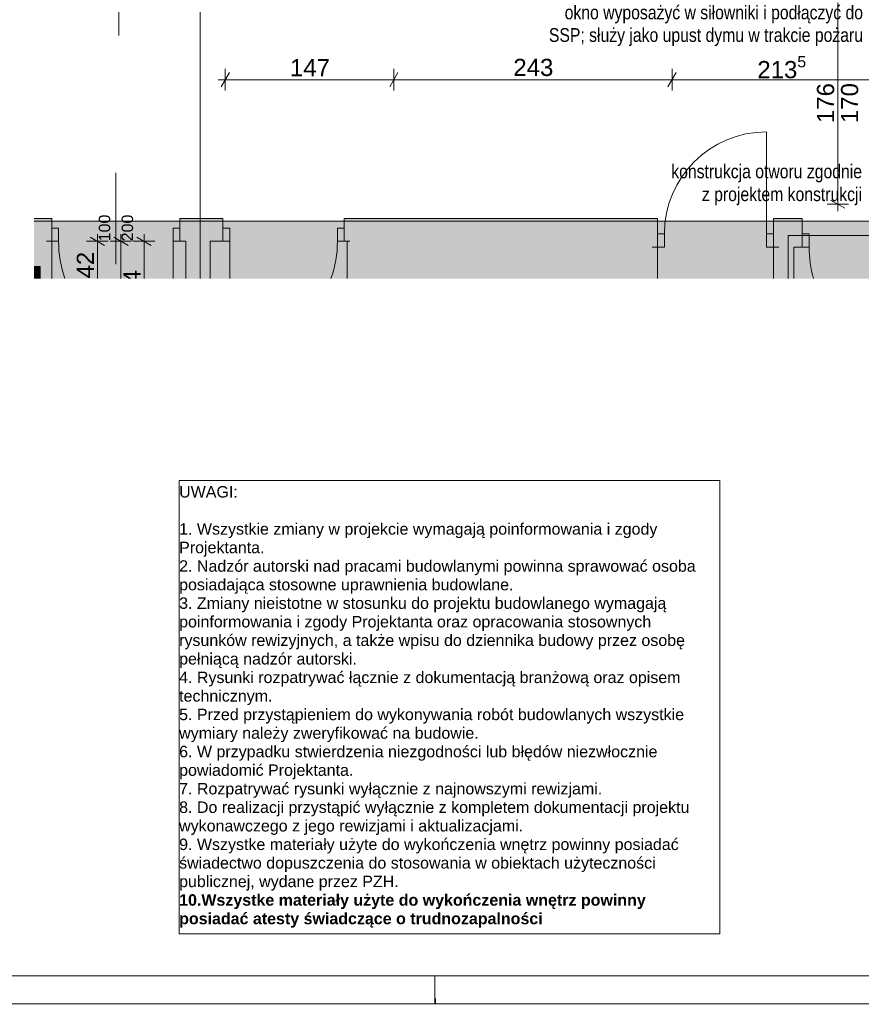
# Paper-space layout 'A-38 RZUT - PIĘTRO 8' of a CAD drawing. Header units: millimetres. Extents: x 0 to 800, y 0 to 500.
# Tile 11 of 22: x 547 to 694, y 0 to 172. Entities that reach past the tile are written whole.
import ezdxf
from ezdxf.xclip import XClip

# ---------------------------------------------------------------- set-up
doc = ezdxf.new("R2010")
doc.units = ezdxf.units.MM
doc.header["$MEASUREMENT"] = 0
doc.header["$XCLIPFRAME"] = 0
doc.linetypes.add('DASHDOTX2', pattern=[1000, 500, -250, 0, -250])
doc.linetypes.add('PRZERYWANA_DU_A', pattern=[550, 350.0000000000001, -199.9999999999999])
for name, color, linetype, lineweight in [('0_Nr_pióra__2', 8, 'Continuous', 13), ('A_Arkusz_Nr_pióra__1', 7, 'Continuous', 20), ('A_linie_Nr_pióra__1', 7, 'Continuous', 20), ('A_wymiary_Nr_pióra__1', 7, 'Continuous', 20), ('A_wymiary_Nr_pióra__2', 8, 'Continuous', 13), ('A_wyposażenie_Nr_pióra__2', 8, 'Continuous', 13), ('A_ściany_Nr_pióra__1', 7, 'Continuous', 20), ('Drzwi Archicad_Nr_pióra__1', 7, 'Continuous', 20), ('Znaczniki drzwi Archicada_Nr_pióra__1', 7, 'Continuous', 20)]:
    doc.layers.add(name, color=color, linetype=linetype, lineweight=lineweight)
for name, color, linetype, lineweight, true_color in [('A_Arkusz_Nr_pióra__237', 7, 'Continuous', 5, 0x343434), ('A_opis_Nr_pióra__8', 7, 'Continuous', 13, 0x4c4c4c), ('A_osie_Nr_pióra__16', 7, 'Continuous', 5, 0x0f0f0f)]:
    doc.layers.add(name, color=color, linetype=linetype, lineweight=lineweight, true_color=true_color)
for name, color, linetype in [('A_podrys', 7, 'Continuous'), ('A_wyposażenie', 7, 'Continuous'), ('A_ściany', 7, 'Continuous'), ('Drzwi Archicad', 7, 'Continuous')]:
    doc.layers.add(name, color=color, linetype=linetype)
doc.styles.add('STYL_AUTOMATYCZNY_1', font='arial.ttf')
doc.styles.add('STYL_AUTOMATYCZNY_2', font='ARIALN.TTF')
doc.styles.add('STYL_AUTOMATYCZNY_4', font='arial.ttf')
doc.styles.add('STYL_AUTOMATYCZNY_5', font='arial.ttf')

# ---------------------------------------------------------------- blocks, each defined once
blk = doc.blocks.new('Rysunek_2_2', base_point=(-3499.630217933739, -631.4009495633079))
at = {"linetype": 'Continuous', "lineweight": 0, "true_color": 0x484848}
blk.add_hatch(color=251, dxfattribs=at).paths.add_polyline_path([(780.1000078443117, 478.1668242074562), (549.9695840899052, 478.1668242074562), (549.9695840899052, 454.3687170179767), (742.0999989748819, 454.3687170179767), (742.0999989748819, 136.7487244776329), (549.9695840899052, 136.7487244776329), (549.9695840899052, 126.7487166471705), (780.1000078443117, 126.7487166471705)])
at = {"layer": 'A_wyposażenie', "linetype": 'Continuous', "lineweight": 0, "true_color": 0xfdfdfd}
blk.add_hatch(color=7, dxfattribs=at).paths.add_polyline_path([(551.0639998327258, 128.8492213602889), (549.9695797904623, 128.8492213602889), (549.9695797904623, 126.7487172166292), (551.0639998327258, 126.7487172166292)])
at = {"layer": 'A_ściany', "linetype": 'Continuous', "lineweight": 0, "true_color": 0x000000}
for points in [[(553.0640016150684, 137.2487161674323), (549.9695777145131, 137.2487161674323), (549.9695777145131, 126.7487206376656), (553.0640016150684, 126.7487206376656)], [(582.9639997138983, 137.2487190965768), (575.4639998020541, 137.2487186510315), (575.4639998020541, 133.2487186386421), (582.9639997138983, 133.2487186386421)], [(604.1640000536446, 137.2487189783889), (604.1640000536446, 133.2487186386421), (604.664000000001, 133.2487186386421), (604.664000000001, 137.2487189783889)], [(604.6639980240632, 126.7487188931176), (646.2639985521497, 126.7487188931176), (646.2639985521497, 137.248718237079), (604.6639980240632, 137.248718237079)], [(646.2639985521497, 126.7487188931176), (658.8639998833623, 126.7487188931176), (658.8639998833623, 137.248718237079), (646.2639985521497, 137.248718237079)], [(679.1040001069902, 137.2487186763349), (679.1040001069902, 132.2487186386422), (684.1399998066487, 132.2487186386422), (684.1399998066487, 137.2487186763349)], [(580.7639977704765, 133.2487163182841), (576.5039993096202, 133.2487163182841), (576.5039993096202, 126.7487195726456), (580.7639977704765, 126.7487195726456)], [(682.7040021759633, 132.2487202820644), (679.1039974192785, 132.2487202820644), (679.1039974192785, 126.7487176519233), (682.7040021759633, 126.7487176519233)]]:
    blk.add_hatch(color=18, dxfattribs=at).paths.add_polyline_path(points)
at = {"layer": 'Drzwi Archicad', "linetype": 'Continuous', "lineweight": 0, "true_color": 0xfdfdfd}
for points in [[(553.0640000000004, 135.5487186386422), (553.0640000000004, 133.2487186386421), (554.2640000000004, 133.2487186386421), (554.2640000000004, 135.5487186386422)], [(575.4640000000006, 133.2487186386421), (575.4640000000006, 135.5487186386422), (574.2640000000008, 135.5487186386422), (574.2640000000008, 133.2487186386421)], [(582.964, 133.2487186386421), (584.1639999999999, 133.2487186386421), (584.1639999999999, 135.5487186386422), (582.964, 135.5487186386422)], [(604.1639999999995, 135.5487186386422), (602.9639999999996, 135.5487186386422), (602.9639999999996, 133.2487186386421), (604.1639999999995, 133.2487186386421)], [(658.8639999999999, 132.2487186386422), (660.0639999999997, 132.2487186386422), (660.0639999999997, 134.5487186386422), (658.8639999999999, 134.5487186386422)], [(679.1039999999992, 134.5487186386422), (677.9039999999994, 134.5487186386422), (677.9039999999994, 132.2487186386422), (679.1039999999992, 132.2487186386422)], [(684.1399999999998, 134.5487186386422), (684.1399999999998, 132.2487186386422), (685.3399999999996, 132.2487186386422), (685.3399999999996, 134.5487186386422)]]:
    blk.add_hatch(color=7, dxfattribs=at).paths.add_polyline_path(points)
at = {"layer": '0_Nr_pióra__2', "color": 8, "linetype": 'PRZERYWANA_DU_A', "lineweight": 13, "ltscale": 2, "flags": 128}
for points in [[(549.9695795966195, 454.3687186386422), (549.969579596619, 136.7487186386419)], [(549.969579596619, 136.7487186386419), (742.0999999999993, 136.7487186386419), (742.0999999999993, 454.3687186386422), (549.9695795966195, 454.3687186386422)]]:
    blk.add_lwpolyline(points, dxfattribs=at)
at = {"layer": 'A_linie_Nr_pióra__1', "color": 7, "linetype": 'PRZERYWANA_DU_A', "lineweight": 20, "ltscale": 2}
for p, q in [((681.70399954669, 134.2487191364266), (681.70399954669, 126.7487179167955)), ((708.5399985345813, 134.2487191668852), (681.7040024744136, 134.2487206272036))]:
    blk.add_line(p, q, dxfattribs=at)
at = {"layer": 'A_osie_Nr_pióra__16', "color": 250, "linetype": 'DASHDOTX2', "lineweight": 5, "ltscale": 2, "true_color": 0x0f0f0f}
blk.add_line((578.9640029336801, 425.6646739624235), (578.9640029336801, 126.7487200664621), dxfattribs=at)
at = {"layer": 'A_wymiary_Nr_pióra__1', "color": 7, "linetype": 'Continuous', "lineweight": 20, "ltscale": 2}
for p, q in [((584.1014870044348, 162.7518575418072), (582.6581124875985, 160.2518586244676)), ((613.5414885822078, 162.7518575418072), (612.0981140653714, 160.2518586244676)), ((662.1414876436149, 162.7518575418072), (660.6981131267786, 160.2518586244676)), ((689.1086522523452, 140.4704039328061), (691.6086511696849, 139.0270294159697)), ((562.2876776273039, 132.5270290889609), (559.7876734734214, 133.9704036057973)), ((566.395436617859, 132.5270290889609), (563.8954377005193, 133.9704036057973)), ((570.4360474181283, 132.5270290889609), (567.9360485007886, 133.9704036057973))]:
    blk.add_line(p, q, dxfattribs=at)
at = {"layer": 'A_wymiary_Nr_pióra__2', "color": 8, "linetype": 'Continuous', "lineweight": 13, "ltscale": 2}
for p, q in [((690.358651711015, 139.7487192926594), (690.358651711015, 174.9487191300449)), ((583.3797971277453, 159.6268562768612), (583.3797971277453, 163.3768546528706)), ((612.8197987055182, 159.6268562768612), (612.8197987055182, 163.3768546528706)), ((661.4197977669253, 159.6268562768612), (661.4197977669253, 163.3768546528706)), ((582.1572999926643, 161.5018580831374), (583.3797971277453, 161.5018580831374)), ((583.3797971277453, 161.5018580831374), (612.8197987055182, 161.5018580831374)), ((612.8197987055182, 161.5018580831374), (661.4197977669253, 161.5018580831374)), ((661.4197977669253, 161.5018580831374), (704.1400021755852, 161.5018580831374)), ((692.2336535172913, 139.7487192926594), (688.4836499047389, 139.7487192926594)), ((690.358651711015, 138.5262169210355), (690.358651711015, 139.7487192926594)), ((561.0376781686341, 133.2487189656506), (561.0376781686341, 134.4712161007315)), ((565.1454371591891, 133.2487189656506), (565.1454371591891, 134.4712161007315)), ((569.1860479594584, 133.2487189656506), (569.1860479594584, 134.4712161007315)), ((562.9126747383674, 133.2487189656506), (559.162676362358, 133.2487189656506)), ((561.0376740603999, 126.7487206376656), (561.0376740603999, 133.2487161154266)), ((567.0204389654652, 133.2487189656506), (563.2704353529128, 133.2487189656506)), ((565.1454341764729, 126.7487159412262), (565.1454341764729, 133.2487159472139)), ((571.0610445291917, 133.2487189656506), (567.3110461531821, 133.2487189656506)), ((569.1860458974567, 126.7487195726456), (569.1860458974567, 133.2487163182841))]:
    blk.add_line(p, q, dxfattribs=at)
at = {"layer": 'A_wyposażenie_Nr_pióra__2', "color": 8, "linetype": 'Continuous', "lineweight": 13, "ltscale": 2}
blk.add_line((551.0639998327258, 128.8492213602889), (549.9695797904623, 128.5036183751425), dxfattribs=at)
at = {"layer": 'A_wyposażenie_Nr_pióra__2', "color": 8, "linetype": 'Continuous', "lineweight": 13, "ltscale": 2, "flags": 128}
blk.add_lwpolyline([(549.9695795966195, 128.8492233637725), (551.0640000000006, 128.8492233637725), (551.0640000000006, 126.7487186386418)], dxfattribs=at)
at = {"layer": 'A_ściany_Nr_pióra__1', "color": 7, "linetype": 'Continuous', "lineweight": 20, "ltscale": 2}
for p, q in [((553.0639994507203, 137.2487203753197), (552.3239973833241, 137.2487203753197)), ((553.0639994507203, 135.5487185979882), (553.0639994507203, 137.2487203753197)), ((575.4639979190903, 137.2487203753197), (576.2039999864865, 137.2487203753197)), ((575.4639979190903, 135.5487185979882), (575.4639979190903, 137.2487203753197)), ((582.9639999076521, 137.2487203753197), (582.2239978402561, 137.2487203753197)), ((582.9639999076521, 135.5487185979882), (582.9639999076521, 137.2487203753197)), ((604.1639974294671, 137.2487203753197), (604.9039994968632, 137.2487203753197)), ((604.1639974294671, 135.5487185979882), (604.1639974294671, 137.2487203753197)), ((658.863998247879, 137.2487203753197), (658.1240014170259, 137.2487203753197)), ((658.863998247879, 134.5487169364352), (658.863998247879, 137.2487203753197)), ((679.1040012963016, 137.2487203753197), (679.8439981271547, 137.2487203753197)), ((679.1040012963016, 134.5487169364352), (679.1040012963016, 137.2487203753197)), ((684.1400003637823, 137.2487203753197), (683.3999982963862, 137.2487203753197)), ((684.1400003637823, 134.5487169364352), (684.1400003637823, 137.2487203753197)), ((553.0639994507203, 133.2487189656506), (553.0639994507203, 135.5487185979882)), ((575.4639979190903, 133.2487189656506), (575.4639979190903, 135.5487185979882)), ((582.9639999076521, 133.2487189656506), (582.9639999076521, 135.5487185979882)), ((604.1639974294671, 133.2487189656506), (604.1639974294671, 135.5487185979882)), ((658.863998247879, 132.2487173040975), (658.863998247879, 134.5487169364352)), ((679.1040012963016, 132.2487173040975), (679.1040012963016, 134.5487169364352)), ((684.1400003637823, 132.2487173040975), (684.1400003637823, 134.5487169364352)), ((553.0639994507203, 133.2487189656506), (552.1239980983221, 133.2487189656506)), ((575.4639979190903, 133.2487189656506), (576.4039992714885, 133.2487189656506)), ((582.9639999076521, 133.2487189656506), (582.023998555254, 133.2487189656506)), ((604.1639974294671, 133.2487189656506), (605.1039987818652, 133.2487189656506)), ((658.863998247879, 132.2487173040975), (657.9240021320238, 132.2487173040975)), ((679.1040012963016, 132.2487173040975), (680.0439974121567, 132.2487173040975)), ((684.1400003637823, 132.2487173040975), (683.1999990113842, 132.2487173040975))]:
    blk.add_line(p, q, dxfattribs=at)
at = {"layer": 'A_ściany_Nr_pióra__1', "color": 7, "linetype": 'Continuous', "lineweight": 20, "ltscale": 2, "flags": 128}
for points in [[(553.0640000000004, 137.2487186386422), (549.9695795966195, 137.2487186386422)], [(582.9639997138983, 137.2487186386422), (575.4639997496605, 137.2487186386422)], [(604.664000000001, 137.2487186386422), (604.1640000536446, 137.2487186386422)], [(646.2639999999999, 137.2487186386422), (604.664000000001, 137.2487186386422)], [(658.8639999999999, 137.2487186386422), (646.2639999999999, 137.2487186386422)], [(684.1399998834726, 137.2487186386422), (679.1040001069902, 137.2487186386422)], [(553.0640000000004, 126.7487186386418), (553.0640000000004, 133.2487186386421)], [(575.4639997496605, 133.2487186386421), (576.5040000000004, 133.2487186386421)], [(576.5040000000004, 133.2487186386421), (576.5040000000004, 126.7487186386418)], [(580.7639999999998, 133.2487186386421), (582.9639997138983, 133.2487186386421)], [(580.7639999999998, 126.7487186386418), (580.7639999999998, 133.2487186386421)], [(604.1640000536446, 133.2487186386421), (604.664000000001, 133.2487186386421)], [(604.664000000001, 133.2487186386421), (604.664000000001, 126.7487186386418)], [(658.8639999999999, 126.7487186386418), (658.8639999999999, 132.2487186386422)], [(679.1039999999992, 132.2487186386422), (679.1039999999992, 126.7487186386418)], [(682.7039999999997, 132.2487186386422), (684.1399998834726, 132.2487186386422)], [(682.7039999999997, 126.7487186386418), (682.7039999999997, 132.2487186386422)]]:
    blk.add_lwpolyline(points, dxfattribs=at)
at = {"layer": 'Drzwi Archicad_Nr_pióra__1', "color": 7, "linetype": 'Continuous', "lineweight": 20, "ltscale": 2}
for p, q in [((677.9040003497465, 134.5487169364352), (677.9040003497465, 152.3887180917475)), ((553.0639994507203, 137.2487203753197), (552.3239973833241, 137.2487203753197)), ((553.0639994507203, 137.2487203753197), (552.3239973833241, 137.2487203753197)), ((553.0639994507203, 135.5487185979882), (553.0639994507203, 137.2487203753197)), ((553.0639994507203, 135.5487185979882), (553.0639994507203, 137.2487203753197)), ((575.4639979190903, 135.5487185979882), (575.4639979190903, 137.2487203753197)), ((575.4639979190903, 135.5487185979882), (575.4639979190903, 137.2487203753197)), ((575.4639979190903, 137.2487203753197), (576.2039999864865, 137.2487203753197)), ((575.4639979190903, 137.2487203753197), (576.2039999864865, 137.2487203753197)), ((582.9639999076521, 137.2487203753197), (582.2239978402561, 137.2487203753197)), ((582.9639999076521, 137.2487203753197), (582.2239978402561, 137.2487203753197)), ((582.9639999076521, 135.5487185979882), (582.9639999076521, 137.2487203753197)), ((582.9639999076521, 135.5487185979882), (582.9639999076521, 137.2487203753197)), ((604.1639974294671, 135.5487185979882), (604.1639974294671, 137.2487203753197)), ((604.1639974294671, 135.5487185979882), (604.1639974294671, 137.2487203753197)), ((604.1639974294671, 137.2487203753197), (604.9039994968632, 137.2487203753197)), ((604.1639974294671, 137.2487203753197), (604.9039994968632, 137.2487203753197)), ((658.863998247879, 137.2487203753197), (658.1240014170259, 137.2487203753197)), ((658.863998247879, 137.2487203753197), (658.1240014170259, 137.2487203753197)), ((658.863998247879, 134.5487169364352), (658.863998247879, 137.2487203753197)), ((658.863998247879, 134.5487169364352), (658.863998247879, 137.2487203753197)), ((679.1040012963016, 134.5487169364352), (679.1040012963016, 137.2487203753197)), ((679.1040012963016, 134.5487169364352), (679.1040012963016, 137.2487203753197)), ((679.1040012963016, 137.2487203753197), (679.8439981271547, 137.2487203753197)), ((679.1040012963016, 137.2487203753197), (679.8439981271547, 137.2487203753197)), ((684.1400003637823, 137.2487203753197), (683.3999982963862, 137.2487203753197)), ((684.1400003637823, 137.2487203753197), (683.3999982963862, 137.2487203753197)), ((684.1400003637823, 134.5487169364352), (684.1400003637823, 137.2487203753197)), ((684.1400003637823, 134.5487169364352), (684.1400003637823, 137.2487203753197)), ((553.0639994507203, 135.5487185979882), (554.2640003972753, 135.5487185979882)), ((553.0639994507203, 133.2487189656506), (553.0639994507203, 135.5487185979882)), ((553.0639994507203, 133.2487189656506), (553.0639994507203, 135.5487185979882)), ((553.0639994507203, 133.2487189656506), (553.0639994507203, 135.5487185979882)), ((554.2640003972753, 135.5487185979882), (554.2640003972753, 133.2487189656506)), ((574.2640022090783, 133.2487189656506), (574.2640022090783, 135.5487185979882)), ((574.2640022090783, 135.5487185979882), (575.4639979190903, 135.5487185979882)), ((575.4639979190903, 135.5487185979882), (575.4639979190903, 133.2487189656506)), ((575.4639979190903, 133.2487189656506), (575.4639979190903, 135.5487185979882)), ((575.4639979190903, 133.2487189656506), (575.4639979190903, 135.5487185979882)), ((584.1640008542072, 135.5487185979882), (582.9639999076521, 135.5487185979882)), ((582.9639999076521, 135.5487185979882), (582.9639999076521, 133.2487189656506)), ((582.9639999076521, 133.2487189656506), (582.9639999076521, 135.5487185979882)), ((582.9639999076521, 133.2487189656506), (582.9639999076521, 135.5487185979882)), ((584.1640008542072, 133.2487189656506), (584.1640008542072, 135.5487185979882)), ((604.1639974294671, 135.5487185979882), (602.9640017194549, 135.5487185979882)), ((602.9640017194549, 135.5487185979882), (602.9640017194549, 133.2487189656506)), ((604.1639974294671, 133.2487189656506), (604.1639974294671, 135.5487185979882)), ((604.1639974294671, 133.2487189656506), (604.1639974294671, 135.5487185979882)), ((604.1639974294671, 133.2487189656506), (604.1639974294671, 135.5487185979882)), ((660.0639991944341, 134.5487169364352), (658.863998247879, 134.5487169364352)), ((658.863998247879, 134.5487169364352), (658.863998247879, 132.2487173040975)), ((658.863998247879, 132.2487173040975), (658.863998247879, 134.5487169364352)), ((658.863998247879, 132.2487173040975), (658.863998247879, 134.5487169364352)), ((660.0639991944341, 132.2487173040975), (660.0639991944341, 134.5487169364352)), ((679.1040012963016, 134.5487169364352), (677.9040003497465, 134.5487169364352)), ((677.9040003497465, 134.5487169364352), (677.9040003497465, 132.2487173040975)), ((679.1040012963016, 132.2487173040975), (679.1040012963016, 134.5487169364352)), ((679.1040012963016, 132.2487173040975), (679.1040012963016, 134.5487169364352)), ((679.1040012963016, 132.2487173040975), (679.1040012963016, 134.5487169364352)), ((684.1400003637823, 134.5487169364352), (685.3400013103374, 134.5487169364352)), ((684.1400003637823, 132.2487173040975), (684.1400003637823, 134.5487169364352)), ((684.1400003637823, 132.2487173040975), (684.1400003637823, 134.5487169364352)), ((684.1400003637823, 132.2487173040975), (684.1400003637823, 134.5487169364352)), ((685.3400013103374, 134.5487169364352), (685.3400013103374, 132.2487173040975)), ((553.0639994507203, 133.2487189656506), (552.1239980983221, 133.2487189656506)), ((553.0639994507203, 133.2487189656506), (552.1239980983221, 133.2487189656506)), ((554.2640003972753, 133.2487189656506), (553.0639994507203, 133.2487189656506)), ((574.2640010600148, 133.2487204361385), (574.2640010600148, 126.7487171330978)), ((575.4639979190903, 133.2487189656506), (574.2640022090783, 133.2487189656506)), ((575.4639979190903, 133.2487189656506), (576.4039992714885, 133.2487189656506)), ((575.4639979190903, 133.2487189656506), (576.4039992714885, 133.2487189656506)), ((582.9639999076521, 133.2487189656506), (582.023998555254, 133.2487189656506)), ((582.9639999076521, 133.2487189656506), (582.023998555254, 133.2487189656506)), ((582.9639999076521, 133.2487189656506), (584.1640008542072, 133.2487189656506)), ((584.1640024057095, 133.2487178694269), (584.1640024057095, 126.7487188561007)), ((602.9640017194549, 133.2487189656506), (604.1639974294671, 133.2487189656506)), ((604.1639974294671, 133.2487189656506), (605.1039987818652, 133.2487189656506)), ((604.1639974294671, 133.2487189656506), (605.1039987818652, 133.2487189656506)), ((658.863998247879, 132.2487173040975), (657.9240021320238, 132.2487173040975)), ((658.863998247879, 132.2487173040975), (657.9240021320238, 132.2487173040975)), ((658.863998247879, 132.2487173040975), (660.0639991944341, 132.2487173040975)), ((677.9040003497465, 132.2487173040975), (679.1040012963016, 132.2487173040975)), ((679.1040012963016, 132.2487173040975), (680.0439974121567, 132.2487173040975)), ((679.1040012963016, 132.2487173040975), (680.0439974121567, 132.2487173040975)), ((684.1400003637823, 132.2487173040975), (683.1999990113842, 132.2487173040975)), ((684.1400003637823, 132.2487173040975), (683.1999990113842, 132.2487173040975)), ((685.3400013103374, 132.2487173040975), (684.1400003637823, 132.2487173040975))]:
    blk.add_line(p, q, dxfattribs=at)
for centre, radius, start, end in [((677.9039999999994, 134.5487186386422), 17.83999999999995, 90, 180), ((574.2640000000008, 133.2487186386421), 20, 180, 198.9655749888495), ((584.1639999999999, 133.2487186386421), 18.79999999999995, 339.7727395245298, 0), ((705.34, 132.2487186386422), 20, 180, 195.9620141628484)]:
    blk.add_arc(centre, radius, start, end, dxfattribs=at)
at = {"layer": 'Znaczniki drzwi Archicada_Nr_pióra__1', "color": 7, "linetype": 'Continuous', "lineweight": 20, "ltscale": 2}
for p, q in [((564.7997991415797, 185.4487208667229), (564.7997991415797, 169.2487211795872)), ((564.2640013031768, 129.2487175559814), (564.2640013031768, 145.2487179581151))]:
    blk.add_line(p, q, dxfattribs=at)
at = {"layer": 'A_opis_Nr_pióra__8', "color": 251, "linetype": 'Continuous', "lineweight": 13, "true_color": 0x4c4c4c, "char_height": 2.4, "attachment_point": 6, "style": 'STYL_AUTOMATYCZNY_2'}
for s, insert, width, line_spacing_factor in [('\\A1;{\\pqr;\\fArial Narrow|b0|i0|c238|p0;\\W1.000000;okno wyposażyć w siłowniki i podłączyć do SSP; służy jako upust dymu w trakcie pożaru}', (694.7603793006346, 170.9180420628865), 55.34925574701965, 0.9863846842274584), ('\\A1;{\\pqr;\\fArial Narrow|b0|i0|c238|p0;\\W1.000000;konstrukcja otworu zgodnie z projektem konstrukcji}', (694.5872240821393, 143.1156275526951), 33.90903037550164, 0.9968368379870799)]:
    blk.add_mtext(s, dxfattribs=dict(at, insert=insert, width=width, line_spacing_factor=line_spacing_factor))
at = {"layer": 'A_wymiary_Nr_pióra__1', "color": 7, "linetype": 'Continuous', "lineweight": 20, "insert": (676.3043646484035, 160.8844590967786), "char_height": 3, "attachment_point": 7, "style": 'STYL_AUTOMATYCZNY_1'}
blk.add_mtext('\\A1;{\\pql;\\fArial|b0|i0|c238|p0;\\W1.000000;213\\fArial|b0|i0|c238|p0;\\W1.000000;\\A1{\\H.66x;\\S5^  ;}}', dxfattribs=at)
at = {"layer": 'A_wymiary_Nr_pióra__1', "color": 7, "linetype": 'Continuous', "lineweight": 20, "char_height": 3, "width": 6.86451, "attachment_point": 7, "style": 'STYL_AUTOMATYCZNY_5'}
for s, insert in [('\\A1;{\\pql;\\fArial|b0|i0|c238|p0;\\W1.000000;147}', (594.6675444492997, 162.1018570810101)), ('\\A1;{\\pql;\\fArial|b0|i0|c238|p0;\\W1.000000;243}', (633.6875444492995, 162.1018570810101))]:
    blk.add_mtext(s, dxfattribs=dict(at, insert=insert))
at = {"layer": 'A_wymiary_Nr_pióra__1', "color": 7, "linetype": 'Continuous', "lineweight": 20, "char_height": 3, "attachment_point": 7, "rotation": 90, "style": 'STYL_AUTOMATYCZNY_5'}
for s, insert, width in [('\\A1;{\\pql;\\fArial|b0|i0|c238|p0;\\W1.000000;176}', (689.7586524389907, 153.9164635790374), 6.86451), ('\\A1;{\\pql;\\fArial|b0|i0|c238|p0;\\W1.000000;170}', (693.9586526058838, 153.9164635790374), 6.86451), ('\\A1;{\\pql;\\fArial|b0|i0|c238|p0;\\W1.000000;42}', (560.4376759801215, 126.7605436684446), 4.57635), ('\\A1;{\\pql;\\fArial|b0|i0|c238|p0;\\W1.000000;74}', (568.5860465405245, 123.5705436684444), 4.57635)]:
    blk.add_mtext(s, dxfattribs=dict(at, insert=insert, width=width))
at = {"layer": 'Znaczniki drzwi Archicada_Nr_pióra__1', "color": 7, "linetype": 'Continuous', "lineweight": 20, "char_height": 2, "attachment_point": 7, "rotation": 89.99999999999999, "style": 'STYL_AUTOMATYCZNY_4'}
for s, insert in [('\\A1;{\\pql;\\fArial CE|b0|i0|c238|p0;\\W1.000000;100}', (563.2984526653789, 133.2487186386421)), ('\\A1;{\\pql;\\fArial CE|b0|i0|c238|p0;\\W1.000000;200}', (567.2984526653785, 133.2487186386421))]:
    blk.add_mtext(s, dxfattribs=dict(at, insert=insert))

psp = doc.layouts.new('A-38 RZUT - PIĘTRO 8')

# ---------------------------------------------------------------- linework, layer by layer
at = {"layer": '0_Nr_pióra__2', "color": 8, "linetype": 'Continuous', "lineweight": 13, "flags": 128}
psp.add_lwpolyline([(575.31502095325, 91.42910390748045), (669.7395160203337, 91.42910390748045), (669.7395160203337, 12.24400390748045), (575.31502095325, 12.24400390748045)], close=True, dxfattribs=at)
at = {"layer": 'A_Arkusz_Nr_pióra__1', "color": 7, "linetype": 'Continuous', "lineweight": 20}
psp.add_line((795.1000000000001, 4.900001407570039), (29.89980349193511, 4.900326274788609), dxfattribs=at)
at = {"layer": 'A_Arkusz_Nr_pióra__1', "color": 7, "linetype": 'Continuous', "lineweight": 20, "flags": 128}
psp.add_lwpolyline([(-1.387778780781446e-13, 499.9999999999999), (799.9999999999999, 499.9999999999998), (800, 1.836970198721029e-14), (0, 7.388085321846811e-14)], close=True, dxfattribs=at)
at = {"layer": 'A_Arkusz_Nr_pióra__237', "color": 250, "linetype": 'Continuous', "lineweight": 5, "true_color": 0x343434}
for p, q in [((620.0000000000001, 1.836970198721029e-14), (620.0000000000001, 4.900000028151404)), ((620.1000000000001, -0.09999999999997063), (620.1000000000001, 0.9000000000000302))]:
    psp.add_line(p, q, dxfattribs=at)

# ---------------------------------------------------------------- block references
at = {"layer": 'A_podrys', "color": 37, "linetype": 'Continuous', "lineweight": 5, "true_color": 0x656532}
ref = psp.add_blockref('Rysunek_2_2', (-3499.630217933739, -631.4009495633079), dxfattribs=at)
XClip(ref).set_block_clipping_path([(549.9695795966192, 126.7487186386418), (780.1000000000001, 478.1668323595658)])

# ---------------------------------------------------------------- texts
at = {"layer": '0_Nr_pióra__2', "color": 8, "linetype": 'Continuous', "lineweight": 13, "insert": (575.31502095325, 90.47196107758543), "char_height": 2, "width": 93.42449506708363, "attachment_point": 1, "line_spacing_factor": 0.9725838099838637, "style": 'STYL_AUTOMATYCZNY_1'}
psp.add_mtext('\\A1;{\\pql;\\fArial|b0|i0|c238|p0;\\W1.000000;UWAGI:\\P\\pql;\\fArial|b0|i0|c238|p0;\\W1.000000;\\P\\pql;\\fArial|b0|i0|c238|p0;\\W1.000000;1. Wszystkie zmiany w projekcie wymagają poinformowania i zgody Projektanta.\\P\\pql;\\fArial|b0|i0|c238|p0;\\W1.000000;2. Nadzór autorski nad pracami budowlanymi powinna sprawować osoba posiadająca stosowne uprawnienia budowlane.\\P\\pql;\\fArial|b0|i0|c238|p0;\\W1.000000;3. Zmiany nieistotne w stosunku do projektu budowlanego wymagają poinformowania i zgody Projektanta oraz opracowania stosownych rysunków rewizyjnych, a także wpisu do dziennika budowy przez osobę pełniącą nadzór autorski.\\P\\pql;\\fArial|b0|i0|c238|p0;\\W1.000000;4. Rysunki rozpatrywać łącznie z dokumentacją branżową oraz opisem technicznym.\\P\\pql;\\pt3.76365;\\fArial|b0|i0|c238|p0;\\W1.000000;5. Przed przystąpieniem do wykonywania robót budowlanych wszystkie wymiary należy zweryfikować na budowie.\\P\\pql;\\fArial|b0|i0|c238|p0;\\W1.000000;6. W przypadku stwierdzenia niezgodności lub błędów niezwłocznie powiadomić Projektanta.\\P\\pql;\\fArial|b0|i0|c238|p0;\\W1.000000;7. Rozpatrywać rysunki wyłącznie z najnowszymi rewizjami.\\P\\pql;\\fArial|b0|i0|c238|p0;\\W1.000000;8. Do realizacji przystąpić wyłącznie z kompletem dokumentacji projektu wykonawczego z jego rewizjami i aktualizacjami.\\P\\pql;\\fArial|b0|i0|c238|p0;\\W1.000000;9. Wszystke materiały użyte do wykończenia wnętrz powinny posiadać świadectwo dopuszczenia do stosowania w obiektach użyteczności publicznej, wydane przez PZH.\\P\\pql;\\fArial|b1|i0|c238|p0;\\W1.000000;10.Wszystke materiały użyte do wykończenia wnętrz powinny posiadać atesty świadczące o trudnozapalności}', dxfattribs=at)

doc.saveas('drawing.dxf')
